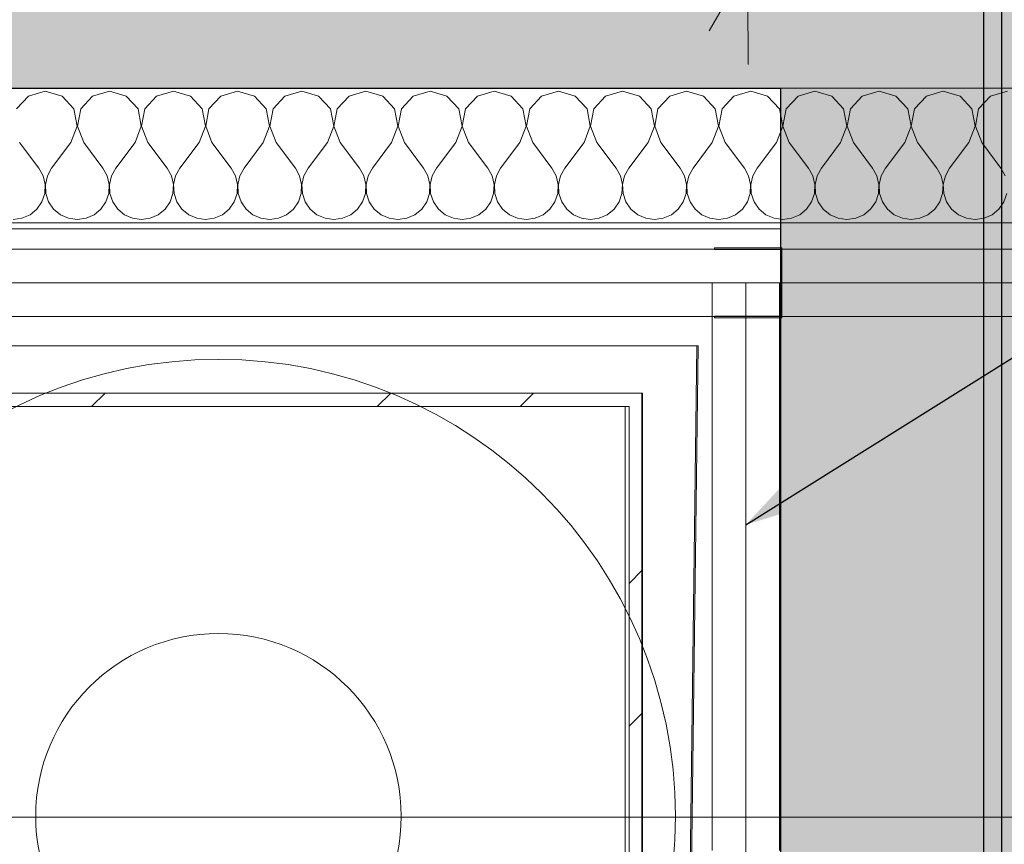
# Model space of a CAD drawing. Header units: centimetres. Extents: x -204 to 17936, y -15197 to 4352.
# Tile 12 of 41: x 548 to 621, y 1571 to 1632. Entities that reach past the tile are written whole.
import ezdxf

# ---------------------------------------------------------------- set-up
doc = ezdxf.new("R2010")
doc.units = ezdxf.units.CM
doc.header["$MEASUREMENT"] = 0
for name, color, linetype, lineweight in [('0_Nr_pióra__12', 7, 'Continuous', 13), ('0_Nr_pióra__13', 7, 'Continuous', 25), ('280-A Dachy Powłoki_Nr_pióra__13', 7, 'Continuous', 25), ('299-A Wymiary Opisy_Nr_pióra__11', 7, 'Continuous', 0), ('840-G Znaczniki ogólne_Nr_pióra__11', 7, 'Continuous', 0), ('Nowe_199-Z Wymiary i opisy_Nr_pióra__135', 5, 'Continuous', 20), ('Nowe_280-A Dachy Powłoki_Nr_pióra__135', 5, 'Continuous', 13), ('Nowe_420 - Wełna mineralna_Nr_pióra__135', 5, 'Continuous', 0), ('Nowe_440-K Słupy stalowe_Nr_pióra__135', 5, 'Continuous', 20), ('Nowe_520-I Went_Klim_Nr_pióra__135', 5, 'Continuous', 20)]:
    doc.layers.add(name, color=color, linetype=linetype, lineweight=lineweight)
for name, color, linetype in [('280-A Dachy Powłoki', 7, 'Continuous'), ('299-A Wymiary Opisy', 7, 'Continuous'), ('840-G Znaczniki ogólne', 7, 'Continuous'), ('Nowe_280-A Dachy Powłoki', 7, 'Continuous'), ('Nowe_420 - Wełna mineralna', 7, 'Continuous'), ('Nowe_440-K Słupy stalowe', 7, 'Continuous'), ('Nowe_520-I Went_Klim', 7, 'Continuous')]:
    doc.layers.add(name, color=color, linetype=linetype)
doc.styles.add('STYL_AUTOMATYCZNY_2', font='arial.ttf')
doc.dimstyles.new('STYL_AUTOMATYCZNY__3', dxfattribs={"dimtxt": 13, "dimasz": 7.6, "dimexe": 0.18, "dimexo": 0.0625, "dimgap": 0, "dimtad": 1, "dimtih": 1, "dimtoh": 1, "dimdec": 0, "dimzin": 0, "dimdsep": 46, "dimtxsty": 'STYL_AUTOMATYCZNY_2', "dimblk": 'ARROWHEAD_2', "dimblk1": 'ARROWHEAD_2', "dimblk2": 'ARROWHEAD_2', "dimcen": 0.09, "dimclrd": 7, "dimclre": 7, "dimclrt": 7, "dimadec": 0, "dimazin": 0, "dimtfac": 1, "dimtdec": 4, "dimtmove": 0, "dimatfit": 3, "dimfxl": 0, "dimtolj": 1, "dimtzin": 0, "dimarcsym": 0})
doc.dimstyles.new('STYL_AUTOMATYCZNY__4', dxfattribs={"dimtxt": 13, "dimasz": 7.6, "dimexe": 0.18, "dimexo": 0.0625, "dimgap": 0, "dimtad": 1, "dimtih": 1, "dimtoh": 1, "dimdec": 0, "dimzin": 0, "dimdsep": 46, "dimtxsty": 'STYL_AUTOMATYCZNY_2', "dimblk": 'ARROWHEAD_2', "dimblk1": 'ARROWHEAD_2', "dimblk2": 'ARROWHEAD_2', "dimcen": 0.09, "dimclrd": 7, "dimclre": 7, "dimclrt": 7, "dimadec": 0, "dimazin": 0, "dimtfac": 1, "dimtdec": 4, "dimtmove": 2, "dimatfit": 3, "dimfxl": 0, "dimtolj": 1, "dimtzin": 0, "dimarcsym": 0})
doc.dimstyles.new('STYL_AUTOMATYCZNY__5', dxfattribs={"dimtxt": 0.18, "dimasz": 14.592, "dimexe": 0.18, "dimexo": 0.0625, "dimgap": 0, "dimtad": 0, "dimtih": 1, "dimtoh": 1, "dimdec": 4, "dimzin": 0, "dimdsep": 46, "dimcen": 0.09, "dimadec": 0, "dimazin": 0, "dimtfac": 1, "dimtdec": 4, "dimtmove": 0, "dimatfit": 3, "dimldrblk": 'ARROWHEAD_5', "dimfxl": 0, "dimtolj": 1, "dimtzin": 0, "dimarcsym": 0})
pattern_1 = [(45, (0, 0), (-15.9099, 15.9099), []), (45, (-5.303, 5.303), (-15.9099, 15.9099), [])]

# ---------------------------------------------------------------- blocks, each defined once
blk = doc.blocks.new('Dach_1_1', base_point=(484.73, 1657.806))
at = {"layer": 'Nowe_280-A Dachy Powłoki_Nr_pióra__135', "color": 5, "linetype": 'Continuous', "lineweight": 13, "flags": 128}
for points in [[(621.027, 1657.966), (621.027, 1510.116)], [(604.598, 1616.676), (521.094, 1616.676)], [(604.598, 1526.984), (604.598, 1616.676)]]:
    blk.add_lwpolyline(points, dxfattribs=at)
blk = doc.blocks.new('Dach_2_1', base_point=(484.73, 1657.806))
at = {"layer": 'Nowe_280-A Dachy Powłoki_Nr_pióra__135', "color": 5, "linetype": 'Continuous', "lineweight": 20, "flags": 128}
for points in [[(621.027, 1657.966), (621.027, 1627.138)], [(621.027, 1627.138), (512.41, 1627.138)]]:
    blk.add_lwpolyline(points, dxfattribs=at)
blk = doc.blocks.new('Ceownik prosty[4]_1', base_point=(635.639, 1612.676))
at = {"layer": 'Nowe_440-K Słupy stalowe_Nr_pióra__135', "color": 5, "linetype": 'Continuous', "lineweight": 20}
for p, q in [((579.792, 1615.176), (523.944, 1615.176)), ((635.639, 1615.176), (579.792, 1615.176)), ((635.639, 1612.676), (523.944, 1612.676)), ((523.944, 1610.176), (579.792, 1610.176)), ((579.792, 1610.176), (635.639, 1610.176))]:
    blk.add_line(p, q, dxfattribs=at)
blk = doc.blocks.new('Kształt_1_1')
at = {"layer": 'Nowe_440-K Słupy stalowe_Nr_pióra__135', "color": 5, "linetype": 'Continuous', "lineweight": 13, "flags": 128}
for points in [[(527.961, 1607.996), (598.387, 1607.996)], [(598.387, 1607.996), (597.495, 1538.144)], [(598.474, 1607.996), (597.582, 1538.144)], [(598.387, 1607.996), (598.474, 1607.996)], [(593.062, 1603.493), (532.447, 1603.493)], [(593.062, 1542.647), (593.062, 1603.493)]]:
    blk.add_lwpolyline(points, dxfattribs=at)
blk = doc.blocks.new('Ściana_18_1', base_point=(531.495, 1604.493))
at = {"layer": 'Nowe_520-I Went_Klim_Nr_pióra__135', "linetype": 'Continuous', "lineweight": 20}
h = blk.add_hatch(dxfattribs=at)
h.set_pattern_fill('Stal_0001', color=5, style=0, pattern_type=2)
h.set_pattern_definition(pattern_1)
h.paths.add_polyline_path([(531.495, 1603.493), (532.495, 1603.493), (531.495, 1604.493)])
h = blk.add_hatch(dxfattribs=at)
h.set_pattern_fill('Stal_0001', color=5, style=0, pattern_type=2)
h.set_pattern_definition(pattern_1)
h.paths.add_polyline_path([(531.495, 1604.493), (532.495, 1603.493), (532.495, 1604.493)])
h = blk.add_hatch(dxfattribs=at)
h.set_pattern_fill('Stal_0001', color=5, style=0, pattern_type=2)
h.set_pattern_definition(pattern_1)
h.paths.add_polyline_path([(593.341, 1604.493), (532.495, 1604.493), (532.495, 1603.493), (593.341, 1603.493)])
h = blk.add_hatch(dxfattribs=at)
h.set_pattern_fill('Stal_0001', color=5, style=0, pattern_type=2)
h.set_pattern_definition(pattern_1)
h.paths.add_polyline_path([(593.341, 1603.493), (594.341, 1603.493), (594.341, 1604.493)])
h = blk.add_hatch(dxfattribs=at)
h.set_pattern_fill('Stal_0001', color=5, style=0, pattern_type=2)
h.set_pattern_definition(pattern_1)
h.paths.add_polyline_path([(593.341, 1604.493), (593.341, 1603.493), (594.341, 1604.493)])
at = {"layer": 'Nowe_520-I Went_Klim_Nr_pióra__135', "color": 5, "linetype": 'Continuous', "lineweight": 20, "flags": 128}
for points in [[(531.495, 1604.493), (531.495, 1603.493)], [(594.341, 1604.493), (531.495, 1604.493)], [(594.341, 1604.493), (594.341, 1603.493)], [(532.495, 1603.493), (593.341, 1603.493)]]:
    blk.add_lwpolyline(points, dxfattribs=at)
blk = doc.blocks.new('Ściana_19_1', base_point=(594.341, 1604.493))
at = {"layer": 'Nowe_520-I Went_Klim_Nr_pióra__135', "linetype": 'Continuous', "lineweight": 20}
h = blk.add_hatch(dxfattribs=at)
h.set_pattern_fill('Stal_0001', color=5, style=0, pattern_type=2)
h.set_pattern_definition(pattern_1)
h.paths.add_polyline_path([(594.341, 1542.647), (594.341, 1603.493), (593.341, 1603.493), (593.341, 1542.647)])
at = {"layer": 'Nowe_520-I Went_Klim_Nr_pióra__135', "color": 5, "linetype": 'Continuous', "lineweight": 20, "flags": 128}
for points in [[(593.341, 1603.493), (593.341, 1542.647)], [(594.341, 1541.647), (594.341, 1603.493)]]:
    blk.add_lwpolyline(points, dxfattribs=at)
blk = doc.blocks.new('Dach_3_1', base_point=(9.824, 58.425))
at = {"layer": '280-A Dachy Powłoki', "linetype": 'Continuous', "lineweight": 0, "true_color": 0x000000}
h = blk.add_hatch(dxfattribs=at)
h.set_pattern_fill('Piasek_0001', color=18, style=0, pattern_type=2)
h.set_pattern_definition([(314.8188, (30.982, 257.457), (11.10853, 11.12299), [0, -10.48004, 0, -15.72006]), (19.99833, (30.938, 222.457), (-5.34772, 14.80689), [0, -7.67413, 0, -13.25532])])
h.paths.add_polyline_path([(13.461, 3007.648), (9.824, 58.425), (656.296, 58.956), (656.296, 3007.648)])
h.paths.add_polyline_path([(282.107, 1151.154), (281.656, 1153.739), (281.659, 1156.364), (282.116, 1158.948), (283.014, 1161.413), (284.324, 1163.685), (286.007, 1165.693), (288.012, 1167.378), (290.278, 1168.687), (292.736, 1169.582), (295.312, 1170.034), (297.927, 1170.031), (300.501, 1169.572), (302.957, 1168.671), (305.219, 1167.356), (307.22, 1165.666), (308.898, 1163.654), (310.203, 1161.379), (311.094, 1158.911), (311.545, 1156.326), (311.542, 1153.701), (311.084, 1151.117), (310.187, 1148.652), (308.877, 1146.381), (307.194, 1144.372), (305.188, 1142.688), (302.922, 1141.378), (300.464, 1140.483), (297.889, 1140.031), (295.274, 1140.034), (292.7, 1140.493), (290.244, 1141.394), (287.981, 1142.709), (285.98, 1144.399), (284.302, 1146.412), (282.998, 1148.686)], flags=0)
h.paths.add_polyline_path([(285.14, 1755.089), (285.143, 1757.713), (285.601, 1760.298), (286.498, 1762.763), (287.808, 1765.034), (289.492, 1767.043), (291.497, 1768.727), (293.763, 1770.037), (296.221, 1770.931), (298.796, 1771.384), (301.411, 1771.381), (303.985, 1770.922), (306.441, 1770.021), (308.704, 1768.706), (310.705, 1767.016), (312.383, 1765.003), (313.687, 1762.729), (314.578, 1760.261), (315.029, 1757.676), (315.026, 1755.051), (314.569, 1752.467), (313.671, 1750.002), (312.361, 1747.73), (310.678, 1745.722), (308.673, 1744.037), (306.407, 1742.728), (303.949, 1741.833), (301.373, 1741.381), (298.759, 1741.384), (296.184, 1741.843), (293.728, 1742.744), (291.466, 1744.059), (289.465, 1745.749), (287.787, 1747.761), (286.482, 1750.036), (285.591, 1752.503)], flags=0)
h.paths.add_polyline_path([(287.106, 540.188), (286.656, 542.773), (286.659, 545.398), (287.116, 547.982), (288.014, 550.447), (289.324, 552.718), (291.007, 554.727), (293.012, 556.412), (295.278, 557.721), (297.736, 558.616), (300.312, 559.068), (302.926, 559.065), (305.501, 558.606), (307.957, 557.705), (310.219, 556.39), (312.22, 554.7), (313.898, 552.688), (315.203, 550.413), (316.094, 547.945), (316.545, 545.36), (316.541, 542.735), (316.084, 540.151), (315.187, 537.686), (313.877, 535.415), (312.193, 533.406), (310.188, 531.722), (307.922, 530.412), (305.464, 529.517), (302.889, 529.065), (300.274, 529.068), (297.7, 529.527), (295.244, 530.428), (292.981, 531.743), (290.98, 533.433), (289.302, 535.445), (287.998, 537.72)], flags=0)
h.paths.add_polyline_path([(288.409, 2336.326), (287.958, 2338.911), (287.961, 2341.536), (288.419, 2344.12), (289.316, 2346.585), (290.626, 2348.857), (292.31, 2350.865), (294.315, 2352.55), (296.581, 2353.859), (299.039, 2354.754), (301.614, 2355.207), (304.229, 2355.203), (306.803, 2354.744), (309.259, 2353.843), (311.522, 2352.528), (313.523, 2350.839), (315.201, 2348.826), (316.505, 2346.551), (317.397, 2344.084), (317.847, 2341.498), (317.844, 2338.874), (317.387, 2336.29), (316.489, 2333.824), (315.179, 2331.553), (313.496, 2329.544), (311.491, 2327.86), (309.225, 2326.55), (306.767, 2325.656), (304.191, 2325.203), (301.577, 2325.207), (299.002, 2325.666), (296.546, 2326.566), (294.284, 2327.882), (292.283, 2329.571), (290.605, 2331.584), (289.3, 2333.859)], flags=0)
h.paths.add_polyline_path([(409.645, 1251.954), (409.739, 1326.954), (476.967, 1326.87), (476.985, 1327.07), (484.618, 1327.06), (484.524, 1251.66), (476.89, 1251.67), (476.873, 1251.87)], flags=0)
h.paths.add_polyline_path([(412.494, 682.826), (412.5, 688.076), (413.415, 693.244), (415.209, 698.175), (417.83, 702.717), (421.196, 706.734), (425.206, 710.103), (429.738, 712.722), (434.655, 714.512), (439.806, 715.417), (445.035, 715.41), (450.184, 714.492), (455.096, 712.691), (459.621, 710.06), (463.623, 706.681), (466.979, 702.656), (469.588, 698.106), (471.37, 693.171), (472.272, 688.001), (472.265, 682.751), (471.351, 677.583), (469.556, 672.652), (466.936, 668.11), (463.569, 664.093), (459.559, 660.723), (455.027, 658.104), (450.111, 656.315), (444.96, 655.41), (439.73, 655.417), (434.582, 656.335), (429.67, 658.136), (425.144, 660.767), (421.143, 664.146), (417.786, 668.171), (415.177, 672.721), (413.395, 677.656)], flags=0)
h.paths.add_polyline_path([(484.73, 1510.116), (484.73, 1657.806), (484.777, 1657.806), (484.777, 1657.835), (509.343, 1657.835), (621.027, 1657.965), (621.027, 1510.116)], flags=0)
h.paths.add_polyline_path([(565.63, 800.391), (565.179, 802.976), (565.182, 805.601), (565.639, 808.185), (566.537, 810.65), (567.847, 812.922), (569.53, 814.93), (571.535, 816.615), (573.801, 817.924), (576.259, 818.819), (578.835, 819.271), (581.45, 819.268), (584.024, 818.809), (586.48, 817.908), (588.743, 816.593), (590.743, 814.904), (592.422, 812.891), (593.726, 810.616), (594.617, 808.149), (595.068, 805.563), (595.065, 802.939), (594.607, 800.355), (593.71, 797.889), (592.4, 795.618), (590.717, 793.609), (588.712, 791.925), (586.446, 790.615), (583.987, 789.721), (581.412, 789.268), (578.797, 789.271), (576.223, 789.73), (573.767, 790.631), (571.504, 791.946), (569.503, 793.636), (567.825, 795.649), (566.521, 797.923)], flags=0)
h.paths.add_polyline_path([(574.949, 2497.92), (574.498, 2500.506), (574.5, 2501.818), (574.502, 2503.13), (574.959, 2505.715), (575.856, 2508.18), (577.166, 2510.451), (578.85, 2512.46), (580.855, 2514.144), (583.121, 2515.454), (585.579, 2516.348), (588.154, 2516.801), (589.462, 2516.799), (590.769, 2516.798), (593.343, 2516.339), (595.799, 2515.438), (598.062, 2514.123), (600.063, 2512.433), (601.741, 2510.42), (603.045, 2508.146), (603.937, 2505.678), (604.387, 2503.093), (604.386, 2501.781), (604.384, 2500.468), (603.927, 2497.884), (603.029, 2495.419), (601.719, 2493.147), (600.036, 2491.139), (598.031, 2489.454), (595.765, 2488.145), (593.307, 2487.25), (590.731, 2486.798), (589.424, 2486.799), (588.117, 2486.801), (585.542, 2487.26), (583.086, 2488.161), (580.824, 2489.476), (578.823, 2491.165), (577.145, 2493.178), (575.84, 2495.453)], flags=0)
at = {"layer": '280-A Dachy Powłoki_Nr_pióra__13', "color": 7, "linetype": 'Continuous', "lineweight": 25, "flags": 128}
for points in [[(621.027, 1510.116), (621.027, 1657.965)], [(619.649, 1657.832), (619.65, 1510.116)]]:
    blk.add_lwpolyline(points, dxfattribs=at)
blk = doc.blocks.new('Wentylator dachowy poziomego wyrzutu[27]_1', base_point=(562.86, 1573.07))
at = {"layer": 'Nowe_520-I Went_Klim_Nr_pióra__135', "color": 5, "linetype": 'Continuous', "lineweight": 20, "flags": 128}
blk.add_lwpolyline([(596.783, 1573.07, 1), (528.937, 1573.07, 1)], format="xyb", close=True, dxfattribs=at)
blk.add_lwpolyline([(531.437, 1604.493), (531.437, 1541.647), (594.283, 1541.647), (594.283, 1604.493)], close=True, dxfattribs=at)
at = {"layer": 'Nowe_520-I Went_Klim_Nr_pióra__135', "color": 5, "linetype": 'Continuous', "lineweight": 20}
blk.add_circle((562.86, 1573.07), 13.569, dxfattribs=at)
blk = doc.blocks.new('Słup - Ceownik prosty[44]_1', base_point=(602.198, 1612.676))
at = {"layer": 'Nowe_440-K Słupy stalowe_Nr_pióra__135', "linetype": 'Continuous', "lineweight": 20}
h = blk.add_hatch(dxfattribs=at)
h.set_pattern_fill('Stal_0001', color=5, style=0, pattern_type=2)
h.set_pattern_definition(pattern_1)
h.paths.add_polyline_path([(599.698, 1610.076), (604.698, 1610.076), (604.698, 1615.276), (599.698, 1615.276), (599.698, 1615.156), (604.578, 1615.156), (604.578, 1610.196), (599.698, 1610.196)])
at = {"layer": 'Nowe_440-K Słupy stalowe_Nr_pióra__135', "color": 5, "linetype": 'Continuous', "lineweight": 20}
for p, q in [((599.698, 1615.156), (599.698, 1615.276)), ((599.698, 1615.276), (604.698, 1615.276)), ((604.578, 1615.156), (599.698, 1615.156)), ((604.578, 1610.196), (604.578, 1615.156)), ((604.698, 1615.276), (604.698, 1610.076)), ((599.698, 1610.076), (599.698, 1610.196)), ((599.698, 1610.196), (604.578, 1610.196)), ((604.698, 1610.076), (599.698, 1610.076))]:
    blk.add_line(p, q, dxfattribs=at)
blk = doc.blocks.new('Ceownik prosty[51]_1', base_point=(623.532, 1612.676))
at = {"layer": 'Nowe_440-K Słupy stalowe_Nr_pióra__135', "color": 5, "linetype": 'Continuous', "lineweight": 20}
for p, q in [((572.488, 1615.176), (521.444, 1615.176)), ((623.532, 1615.176), (572.488, 1615.176)), ((623.532, 1612.676), (521.444, 1612.676)), ((521.444, 1610.176), (572.488, 1610.176)), ((572.488, 1610.176), (623.532, 1610.176))]:
    blk.add_line(p, q, dxfattribs=at)
blk = doc.blocks.new('Ceownik prosty[52]_1', base_point=(602.01, 1612.676))
at = {"layer": 'Nowe_440-K Słupy stalowe_Nr_pióra__135', "color": 5, "linetype": 'Continuous', "lineweight": 20}
for p, q in [((599.51, 1570.875), (599.51, 1612.676)), ((599.51, 1612.676), (602.01, 1612.676)), ((602.01, 1612.676), (602.01, 1529.074)), ((602.01, 1612.676), (604.51, 1612.676)), ((604.51, 1612.676), (604.51, 1570.875))]:
    blk.add_line(p, q, dxfattribs=at)
blk = doc.blocks.new('Ceownik prosty[53]_1', base_point=(602.01, 1612.676))
at = {"layer": 'Nowe_440-K Słupy stalowe_Nr_pióra__135', "color": 5, "linetype": 'Continuous', "lineweight": 20}
for p, q in [((599.51, 1570.53), (599.51, 1612.676)), ((599.51, 1612.676), (602.01, 1612.676)), ((602.01, 1612.676), (602.01, 1528.384)), ((602.01, 1612.676), (604.51, 1612.676)), ((604.51, 1612.676), (604.51, 1570.53))]:
    blk.add_line(p, q, dxfattribs=at)
blk = doc.blocks.new('Ceownik prosty[56]_1', base_point=(623.532, 1612.676))
at = {"layer": 'Nowe_440-K Słupy stalowe_Nr_pióra__135', "color": 5, "linetype": 'Continuous', "lineweight": 20}
for p, q in [((572.488, 1615.176), (521.444, 1615.176)), ((623.532, 1615.176), (572.488, 1615.176)), ((623.532, 1612.676), (521.444, 1612.676)), ((521.444, 1610.176), (572.488, 1610.176)), ((572.488, 1610.176), (623.532, 1610.176))]:
    blk.add_line(p, q, dxfattribs=at)
blk = doc.blocks.new('Ceownik prosty[57]_1', base_point=(602.01, 1612.676))
at = {"layer": 'Nowe_440-K Słupy stalowe_Nr_pióra__135', "color": 5, "linetype": 'Continuous', "lineweight": 20}
for p, q in [((599.51, 1570.875), (599.51, 1612.676)), ((599.51, 1612.676), (602.01, 1612.676)), ((602.01, 1612.676), (602.01, 1529.074)), ((602.01, 1612.676), (604.51, 1612.676)), ((604.51, 1612.676), (604.51, 1570.875))]:
    blk.add_line(p, q, dxfattribs=at)
blk = doc.blocks.new('*D153')
at = {"layer": '299-A Wymiary Opisy_Nr_pióra__11', "color": 7, "linetype": 'Continuous', "lineweight": 0}
for p, q in [((602.159, 1643.89), (602.178, 1628.89)), ((626.187, 1643.92), (626.206, 1628.92)), ((599.288, 1631.387), (605.049, 1641.394)), ((623.316, 1631.417), (629.077, 1641.424)), ((602.168, 1636.39), (509.833, 1636.274)), ((626.197, 1636.42), (602.168, 1636.39)), ((631.087, 1636.426), (626.197, 1636.42))]:
    blk.add_line(p, q, dxfattribs=at)
at = {"layer": '299-A Wymiary Opisy_Nr_pióra__11', "color": 7, "lineweight": 0, "insert": (603.911, 1639.024), "char_height": 13, "attachment_point": 7, "rotation": 0.07183, "style": 'STYL_AUTOMATYCZNY_2'}
blk.add_mtext('\\A1;{\\pql;\\fArial|b0|i0|c238|p0;\\W1.000000;24}', dxfattribs=at)
blk = doc.blocks.new('ARROWHEAD_2')
at = {"color": 0, "linetype": 'Continuous', "lineweight": 0}
for p, q in [((-0.3781, -0.655), (0.3781, 0.655)), ((0, 0), (-1, 0))]:
    blk.add_line(p, q, dxfattribs=at)
blk = doc.blocks.new('*D154')
at = {"layer": '299-A Wymiary Opisy_Nr_pióra__11', "color": 7, "linetype": 'Continuous', "lineweight": 0}
for p, q in [((509.823, 1643.774), (509.842, 1628.774)), ((602.159, 1643.89), (602.178, 1628.89)), ((512.713, 1641.278), (506.952, 1631.271)), ((599.288, 1631.387), (605.049, 1641.394)), ((509.833, 1636.274), (504.943, 1636.268)), ((602.168, 1636.39), (509.833, 1636.274))]:
    blk.add_line(p, q, dxfattribs=at)
at = {"layer": '299-A Wymiary Opisy_Nr_pióra__11', "color": 7, "lineweight": 0, "insert": (546.082, 1638.92), "char_height": 13, "attachment_point": 7, "rotation": 0.07183, "style": 'STYL_AUTOMATYCZNY_2'}
blk.add_mtext('\\A1;{\\pql;\\fArial|b0|i0|c238|p0;\\W1.000000;92}', dxfattribs=at)
blk = doc.blocks.new('Płaszczyzna odcinająca_2_1', base_point=(-179.172, 1572.993))
at = {"layer": '840-G Znaczniki ogólne_Nr_pióra__11', "color": 7, "linetype": 'Continuous', "lineweight": 0}
blk.add_line((-164.172, 1572.993), (1247.496, 1572.993), dxfattribs=at)
blk = doc.blocks.new('*X182')
at = {"layer": 'Nowe_420 - Wełna mineralna_Nr_pióra__135', "color": 5, "linetype": 'Continuous', "lineweight": 0}
for p, q in [((548.748, 1626.545), (547.87, 1625.584)), ((550, 1626.9), (548.748, 1626.545)), ((551.252, 1626.545), (550, 1626.9)), ((552.13, 1625.584), (551.252, 1626.545)), ((553.51, 1626.545), (552.632, 1625.584)), ((554.762, 1626.9), (553.51, 1626.545)), ((556.014, 1626.545), (554.762, 1626.9)), ((556.891, 1625.584), (556.014, 1626.545)), ((558.272, 1626.545), (557.394, 1625.584)), ((559.524, 1626.9), (558.272, 1626.545)), ((560.776, 1626.545), (559.524, 1626.9)), ((561.653, 1625.584), (560.776, 1626.545)), ((563.034, 1626.545), (562.156, 1625.584)), ((564.286, 1626.9), (563.034, 1626.545)), ((565.537, 1626.545), (564.286, 1626.9)), ((566.415, 1625.584), (565.537, 1626.545)), ((567.796, 1626.545), (566.918, 1625.584)), ((569.048, 1626.9), (567.796, 1626.545)), ((570.299, 1626.545), (569.048, 1626.9)), ((571.177, 1625.584), (570.299, 1626.545)), ((572.558, 1626.545), (571.68, 1625.584)), ((573.81, 1626.9), (572.558, 1626.545)), ((575.061, 1626.545), (573.81, 1626.9)), ((575.939, 1625.584), (575.061, 1626.545)), ((577.32, 1626.545), (576.442, 1625.584)), ((578.571, 1626.9), (577.32, 1626.545)), ((579.823, 1626.545), (578.571, 1626.9)), ((580.701, 1625.584), (579.823, 1626.545)), ((582.082, 1626.545), (581.204, 1625.584)), ((583.333, 1626.9), (582.082, 1626.545)), ((584.585, 1626.545), (583.333, 1626.9)), ((585.463, 1625.584), (584.585, 1626.545)), ((586.843, 1626.545), (585.966, 1625.584)), ((588.095, 1626.9), (586.843, 1626.545)), ((589.347, 1626.545), (588.095, 1626.9)), ((590.225, 1625.584), (589.347, 1626.545)), ((591.605, 1626.545), (590.728, 1625.584)), ((592.857, 1626.9), (591.605, 1626.545)), ((594.109, 1626.545), (592.857, 1626.9)), ((594.987, 1625.584), (594.109, 1626.545)), ((596.367, 1626.545), (595.489, 1625.584)), ((597.619, 1626.9), (596.367, 1626.545)), ((598.871, 1626.545), (597.619, 1626.9)), ((599.749, 1625.584), (598.871, 1626.545)), ((601.129, 1626.545), (600.251, 1625.584)), ((602.381, 1626.9), (601.129, 1626.545)), ((603.633, 1626.545), (602.381, 1626.9)), ((604.511, 1625.584), (603.633, 1626.545)), ((605.891, 1626.545), (605.013, 1625.584)), ((607.143, 1626.9), (605.891, 1626.545)), ((608.395, 1626.545), (607.143, 1626.9)), ((609.272, 1625.584), (608.395, 1626.545)), ((610.653, 1626.545), (609.775, 1625.584)), ((611.905, 1626.9), (610.653, 1626.545)), ((613.157, 1626.545), (611.905, 1626.9)), ((614.034, 1625.584), (613.157, 1626.545)), ((615.415, 1626.545), (614.537, 1625.584)), ((616.667, 1626.9), (615.415, 1626.545)), ((617.918, 1626.545), (616.667, 1626.9)), ((618.796, 1625.584), (617.918, 1626.545)), ((620.177, 1626.545), (619.299, 1625.584)), ((621.429, 1626.9), (620.177, 1626.545)), ((552.371, 1624.306), (552.13, 1625.584)), ((552.632, 1625.584), (552.391, 1624.306)), ((557.133, 1624.306), (556.891, 1625.584)), ((557.394, 1625.584), (557.152, 1624.306)), ((561.895, 1624.306), (561.653, 1625.584)), ((562.156, 1625.584), (561.914, 1624.306)), ((566.657, 1624.306), (566.415, 1625.584)), ((566.918, 1625.584), (566.676, 1624.306)), ((571.419, 1624.306), (571.177, 1625.584)), ((571.68, 1625.584), (571.438, 1624.306)), ((576.181, 1624.306), (575.939, 1625.584)), ((576.442, 1625.584), (576.2, 1624.306)), ((580.943, 1624.306), (580.701, 1625.584)), ((581.204, 1625.584), (580.962, 1624.306)), ((585.705, 1624.306), (585.463, 1625.584)), ((585.966, 1625.584), (585.724, 1624.306)), ((590.467, 1624.306), (590.225, 1625.584)), ((590.728, 1625.584), (590.486, 1624.306)), ((595.228, 1624.306), (594.987, 1625.584)), ((595.489, 1625.584), (595.248, 1624.306)), ((599.99, 1624.306), (599.749, 1625.584)), ((600.251, 1625.584), (600.01, 1624.306)), ((604.752, 1624.306), (604.511, 1625.584)), ((605.013, 1625.584), (604.772, 1624.306)), ((609.514, 1624.306), (609.272, 1625.584)), ((609.775, 1625.584), (609.533, 1624.306)), ((614.276, 1624.306), (614.034, 1625.584)), ((614.537, 1625.584), (614.295, 1624.306)), ((619.038, 1624.306), (618.796, 1625.584)), ((619.299, 1625.584), (619.057, 1624.306)), ((551.905, 1623.091), (552.371, 1624.306)), ((552.391, 1624.306), (552.857, 1623.091)), ((556.667, 1623.091), (557.133, 1624.306)), ((557.152, 1624.306), (557.619, 1623.091)), ((561.429, 1623.091), (561.895, 1624.306)), ((561.914, 1624.306), (562.381, 1623.091)), ((566.19, 1623.091), (566.657, 1624.306)), ((566.676, 1624.306), (567.143, 1623.091)), ((570.952, 1623.091), (571.419, 1624.306)), ((571.438, 1624.306), (571.905, 1623.091)), ((575.714, 1623.091), (576.181, 1624.306)), ((576.2, 1624.306), (576.667, 1623.091)), ((580.476, 1623.091), (580.943, 1624.306)), ((580.962, 1624.306), (581.429, 1623.091)), ((585.238, 1623.091), (585.705, 1624.306)), ((585.724, 1624.306), (586.19, 1623.091)), ((590, 1623.091), (590.467, 1624.306)), ((590.486, 1624.306), (590.952, 1623.091)), ((594.762, 1623.091), (595.228, 1624.306)), ((595.248, 1624.306), (595.714, 1623.091)), ((599.524, 1623.091), (599.99, 1624.306)), ((600.01, 1624.306), (600.476, 1623.091)), ((604.286, 1623.091), (604.752, 1624.306)), ((604.772, 1624.306), (605.238, 1623.091)), ((609.048, 1623.091), (609.514, 1624.306)), ((609.533, 1624.306), (610, 1623.091)), ((613.81, 1623.091), (614.276, 1624.306)), ((614.295, 1624.306), (614.762, 1623.091)), ((618.571, 1623.091), (619.038, 1624.306)), ((619.057, 1624.306), (619.524, 1623.091)), ((548.095, 1623.091), (549.524, 1621.186)), ((551.905, 1623.091), (550.476, 1621.186)), ((552.857, 1623.091), (554.286, 1621.186)), ((556.667, 1623.091), (555.238, 1621.186)), ((557.619, 1623.091), (559.048, 1621.186)), ((561.429, 1623.091), (560, 1621.186)), ((562.381, 1623.091), (563.81, 1621.186)), ((566.19, 1623.091), (564.762, 1621.186)), ((567.143, 1623.091), (568.571, 1621.186)), ((570.952, 1623.091), (569.524, 1621.186)), ((571.905, 1623.091), (573.333, 1621.186)), ((575.714, 1623.091), (574.286, 1621.186)), ((576.667, 1623.091), (578.095, 1621.186)), ((580.476, 1623.091), (579.048, 1621.186)), ((581.429, 1623.091), (582.857, 1621.186)), ((585.238, 1623.091), (583.81, 1621.186)), ((586.19, 1623.091), (587.619, 1621.186)), ((590, 1623.091), (588.571, 1621.186)), ((590.952, 1623.091), (592.381, 1621.186)), ((594.762, 1623.091), (593.333, 1621.186)), ((595.714, 1623.091), (597.143, 1621.186)), ((599.524, 1623.091), (598.095, 1621.186)), ((600.476, 1623.091), (601.905, 1621.186)), ((604.286, 1623.091), (602.857, 1621.186)), ((605.238, 1623.091), (606.667, 1621.186)), ((609.048, 1623.091), (607.619, 1621.186)), ((610, 1623.091), (611.429, 1621.186)), ((613.81, 1623.091), (612.381, 1621.186)), ((614.762, 1623.091), (616.19, 1621.186)), ((618.571, 1623.091), (617.143, 1621.186)), ((619.524, 1623.091), (620.952, 1621.186)), ((549.842, 1620.611), (549.524, 1621.186)), ((549.99, 1619.971), (549.842, 1620.611)), ((550.158, 1620.611), (550.01, 1619.971)), ((550.476, 1621.186), (550.158, 1620.611)), ((554.604, 1620.611), (554.286, 1621.186)), ((554.752, 1619.971), (554.604, 1620.611)), ((554.92, 1620.611), (554.772, 1619.971)), ((555.238, 1621.186), (554.92, 1620.611)), ((559.366, 1620.611), (559.048, 1621.186)), ((559.514, 1619.971), (559.366, 1620.611)), ((559.682, 1620.611), (559.533, 1619.971)), ((560, 1621.186), (559.682, 1620.611)), ((564.127, 1620.611), (563.81, 1621.186)), ((564.276, 1619.971), (564.127, 1620.611)), ((564.444, 1620.611), (564.295, 1619.971)), ((564.762, 1621.186), (564.444, 1620.611)), ((568.889, 1620.611), (568.571, 1621.186)), ((569.038, 1619.971), (568.889, 1620.611)), ((569.206, 1620.611), (569.057, 1619.971)), ((569.524, 1621.186), (569.206, 1620.611)), ((573.651, 1620.611), (573.333, 1621.186)), ((573.8, 1619.971), (573.651, 1620.611)), ((573.968, 1620.611), (573.819, 1619.971)), ((574.286, 1621.186), (573.968, 1620.611)), ((578.413, 1620.611), (578.095, 1621.186)), ((578.562, 1619.971), (578.413, 1620.611)), ((578.73, 1620.611), (578.581, 1619.971)), ((579.048, 1621.186), (578.73, 1620.611)), ((583.175, 1620.611), (582.857, 1621.186)), ((583.324, 1619.971), (583.175, 1620.611)), ((583.492, 1620.611), (583.343, 1619.971)), ((583.81, 1621.186), (583.492, 1620.611)), ((587.937, 1620.611), (587.619, 1621.186)), ((588.086, 1619.971), (587.937, 1620.611)), ((588.254, 1620.611), (588.105, 1619.971)), ((588.571, 1621.186), (588.254, 1620.611)), ((592.699, 1620.611), (592.381, 1621.186)), ((592.848, 1619.971), (592.699, 1620.611)), ((593.015, 1620.611), (592.867, 1619.971)), ((593.333, 1621.186), (593.015, 1620.611)), ((597.461, 1620.611), (597.143, 1621.186)), ((597.609, 1619.971), (597.461, 1620.611)), ((597.777, 1620.611), (597.629, 1619.971)), ((598.095, 1621.186), (597.777, 1620.611)), ((602.223, 1620.611), (601.905, 1621.186)), ((602.371, 1619.971), (602.223, 1620.611)), ((602.539, 1620.611), (602.391, 1619.971)), ((602.857, 1621.186), (602.539, 1620.611)), ((606.985, 1620.611), (606.667, 1621.186)), ((607.133, 1619.971), (606.985, 1620.611)), ((607.301, 1620.611), (607.152, 1619.971)), ((607.619, 1621.186), (607.301, 1620.611)), ((611.746, 1620.611), (611.429, 1621.186)), ((611.895, 1619.971), (611.746, 1620.611)), ((612.063, 1620.611), (611.914, 1619.971)), ((612.381, 1621.186), (612.063, 1620.611)), ((616.508, 1620.611), (616.19, 1621.186)), ((616.657, 1619.971), (616.508, 1620.611)), ((616.825, 1620.611), (616.676, 1619.971)), ((617.143, 1621.186), (616.825, 1620.611)), ((621.27, 1620.611), (620.952, 1621.186)), ((549.959, 1619.315), (549.99, 1619.971)), ((550.01, 1619.971), (550.041, 1619.315)), ((554.72, 1619.315), (554.752, 1619.971)), ((554.772, 1619.971), (554.803, 1619.315)), ((559.482, 1619.315), (559.514, 1619.971)), ((559.533, 1619.971), (559.565, 1619.315)), ((564.244, 1619.315), (564.276, 1619.971)), ((564.295, 1619.971), (564.327, 1619.315)), ((569.006, 1619.315), (569.038, 1619.971)), ((569.057, 1619.971), (569.089, 1619.315)), ((573.768, 1619.315), (573.8, 1619.971)), ((573.819, 1619.971), (573.851, 1619.315)), ((578.53, 1619.315), (578.562, 1619.971)), ((578.581, 1619.971), (578.613, 1619.315)), ((583.292, 1619.315), (583.324, 1619.971)), ((583.343, 1619.971), (583.375, 1619.315)), ((588.054, 1619.315), (588.086, 1619.971)), ((588.105, 1619.971), (588.137, 1619.315)), ((592.816, 1619.315), (592.848, 1619.971)), ((592.867, 1619.971), (592.899, 1619.315)), ((597.578, 1619.315), (597.609, 1619.971)), ((597.629, 1619.971), (597.66, 1619.315)), ((602.34, 1619.315), (602.371, 1619.971)), ((602.391, 1619.971), (602.422, 1619.315)), ((607.101, 1619.315), (607.133, 1619.971)), ((607.152, 1619.971), (607.184, 1619.315)), ((611.863, 1619.315), (611.895, 1619.971)), ((611.914, 1619.971), (611.946, 1619.315)), ((616.625, 1619.315), (616.657, 1619.971)), ((616.676, 1619.971), (616.708, 1619.315)), ((549.749, 1618.693), (549.959, 1619.315)), ((550.041, 1619.315), (550.251, 1618.693)), ((554.511, 1618.693), (554.72, 1619.315)), ((554.803, 1619.315), (555.013, 1618.693)), ((559.272, 1618.693), (559.482, 1619.315)), ((559.565, 1619.315), (559.775, 1618.693)), ((564.034, 1618.693), (564.244, 1619.315)), ((564.327, 1619.315), (564.537, 1618.693)), ((568.796, 1618.693), (569.006, 1619.315)), ((569.089, 1619.315), (569.299, 1618.693)), ((573.558, 1618.693), (573.768, 1619.315)), ((573.851, 1619.315), (574.061, 1618.693)), ((578.32, 1618.693), (578.53, 1619.315)), ((578.613, 1619.315), (578.823, 1618.693)), ((583.082, 1618.693), (583.292, 1619.315)), ((583.375, 1619.315), (583.585, 1618.693)), ((587.844, 1618.693), (588.054, 1619.315)), ((588.137, 1619.315), (588.347, 1618.693)), ((592.606, 1618.693), (592.816, 1619.315)), ((592.899, 1619.315), (593.109, 1618.693)), ((597.368, 1618.693), (597.578, 1619.315)), ((597.66, 1619.315), (597.87, 1618.693)), ((602.13, 1618.693), (602.34, 1619.315)), ((602.422, 1619.315), (602.632, 1618.693)), ((606.891, 1618.693), (607.101, 1619.315)), ((607.184, 1619.315), (607.394, 1618.693)), ((611.653, 1618.693), (611.863, 1619.315)), ((611.946, 1619.315), (612.156, 1618.693)), ((616.415, 1618.693), (616.625, 1619.315)), ((616.708, 1619.315), (616.918, 1618.693)), ((621.177, 1618.693), (621.387, 1619.315)), ((549.377, 1618.151), (549.749, 1618.693)), ((550.251, 1618.693), (550.623, 1618.151)), ((554.139, 1618.151), (554.511, 1618.693)), ((555.013, 1618.693), (555.385, 1618.151)), ((558.9, 1618.151), (559.272, 1618.693)), ((559.775, 1618.693), (560.147, 1618.151)), ((563.662, 1618.151), (564.034, 1618.693)), ((564.537, 1618.693), (564.909, 1618.151)), ((568.424, 1618.151), (568.796, 1618.693)), ((569.299, 1618.693), (569.671, 1618.151)), ((573.186, 1618.151), (573.558, 1618.693)), ((574.061, 1618.693), (574.433, 1618.151)), ((577.948, 1618.151), (578.32, 1618.693)), ((578.823, 1618.693), (579.195, 1618.151)), ((582.71, 1618.151), (583.082, 1618.693)), ((583.585, 1618.693), (583.957, 1618.151)), ((587.472, 1618.151), (587.844, 1618.693)), ((588.347, 1618.693), (588.719, 1618.151)), ((592.234, 1618.151), (592.606, 1618.693)), ((593.109, 1618.693), (593.481, 1618.151)), ((596.996, 1618.151), (597.368, 1618.693)), ((597.87, 1618.693), (598.242, 1618.151)), ((601.758, 1618.151), (602.13, 1618.693)), ((602.632, 1618.693), (603.004, 1618.151)), ((606.519, 1618.151), (606.891, 1618.693)), ((607.394, 1618.693), (607.766, 1618.151)), ((611.281, 1618.151), (611.653, 1618.693)), ((612.156, 1618.693), (612.528, 1618.151)), ((616.043, 1618.151), (616.415, 1618.693)), ((616.918, 1618.693), (617.29, 1618.151)), ((620.805, 1618.151), (621.177, 1618.693)), ((548.27, 1617.467), (548.871, 1617.732)), ((548.871, 1617.732), (549.377, 1618.151)), ((550.623, 1618.151), (551.129, 1617.732)), ((551.129, 1617.732), (551.73, 1617.467)), ((553.032, 1617.467), (553.633, 1617.732)), ((553.633, 1617.732), (554.139, 1618.151)), ((555.385, 1618.151), (555.891, 1617.732)), ((555.891, 1617.732), (556.492, 1617.467)), ((557.793, 1617.467), (558.395, 1617.732)), ((558.395, 1617.732), (558.9, 1618.151)), ((560.147, 1618.151), (560.653, 1617.732)), ((560.653, 1617.732), (561.254, 1617.467)), ((562.555, 1617.467), (563.157, 1617.732)), ((563.157, 1617.732), (563.662, 1618.151)), ((564.909, 1618.151), (565.415, 1617.732)), ((565.415, 1617.732), (566.016, 1617.467)), ((567.317, 1617.467), (567.918, 1617.732)), ((567.918, 1617.732), (568.424, 1618.151)), ((569.671, 1618.151), (570.177, 1617.732)), ((570.177, 1617.732), (570.778, 1617.467)), ((572.079, 1617.467), (572.68, 1617.732)), ((572.68, 1617.732), (573.186, 1618.151)), ((574.433, 1618.151), (574.939, 1617.732)), ((574.939, 1617.732), (575.54, 1617.467)), ((576.841, 1617.467), (577.442, 1617.732)), ((577.442, 1617.732), (577.948, 1618.151)), ((579.195, 1618.151), (579.701, 1617.732)), ((579.701, 1617.732), (580.302, 1617.467)), ((581.603, 1617.467), (582.204, 1617.732)), ((582.204, 1617.732), (582.71, 1618.151)), ((583.957, 1618.151), (584.463, 1617.732)), ((584.463, 1617.732), (585.064, 1617.467)), ((586.365, 1617.467), (586.966, 1617.732)), ((586.966, 1617.732), (587.472, 1618.151)), ((588.719, 1618.151), (589.224, 1617.732)), ((589.224, 1617.732), (589.826, 1617.467)), ((591.127, 1617.467), (591.728, 1617.732)), ((591.728, 1617.732), (592.234, 1618.151)), ((593.481, 1618.151), (593.986, 1617.732)), ((593.986, 1617.732), (594.587, 1617.467)), ((595.889, 1617.467), (596.49, 1617.732)), ((596.49, 1617.732), (596.996, 1618.151)), ((598.242, 1618.151), (598.748, 1617.732)), ((598.748, 1617.732), (599.349, 1617.467)), ((600.651, 1617.467), (601.252, 1617.732)), ((601.252, 1617.732), (601.758, 1618.151)), ((603.004, 1618.151), (603.51, 1617.732)), ((603.51, 1617.732), (604.111, 1617.467)), ((605.413, 1617.467), (606.014, 1617.732)), ((606.014, 1617.732), (606.519, 1618.151)), ((607.766, 1618.151), (608.272, 1617.732)), ((608.272, 1617.732), (608.873, 1617.467)), ((610.174, 1617.467), (610.776, 1617.732)), ((610.776, 1617.732), (611.281, 1618.151)), ((612.528, 1618.151), (613.034, 1617.732)), ((613.034, 1617.732), (613.635, 1617.467)), ((614.936, 1617.467), (615.537, 1617.732)), ((615.537, 1617.732), (616.043, 1618.151)), ((617.29, 1618.151), (617.796, 1617.732)), ((617.796, 1617.732), (618.397, 1617.467)), ((619.698, 1617.467), (620.299, 1617.732)), ((620.299, 1617.732), (620.805, 1618.151)), ((547.619, 1617.377), (548.27, 1617.467)), ((551.73, 1617.467), (552.381, 1617.377)), ((552.381, 1617.377), (553.032, 1617.467)), ((556.492, 1617.467), (557.143, 1617.377)), ((557.143, 1617.377), (557.793, 1617.467)), ((561.254, 1617.467), (561.905, 1617.377)), ((561.905, 1617.377), (562.555, 1617.467)), ((566.016, 1617.467), (566.667, 1617.377)), ((566.667, 1617.377), (567.317, 1617.467)), ((570.778, 1617.467), (571.429, 1617.377)), ((571.429, 1617.377), (572.079, 1617.467)), ((575.54, 1617.467), (576.19, 1617.377)), ((576.19, 1617.377), (576.841, 1617.467)), ((580.302, 1617.467), (580.952, 1617.377)), ((580.952, 1617.377), (581.603, 1617.467)), ((585.064, 1617.467), (585.714, 1617.377)), ((585.714, 1617.377), (586.365, 1617.467)), ((589.826, 1617.467), (590.476, 1617.377)), ((590.476, 1617.377), (591.127, 1617.467)), ((594.587, 1617.467), (595.238, 1617.377)), ((595.238, 1617.377), (595.889, 1617.467)), ((599.349, 1617.467), (600, 1617.377)), ((600, 1617.377), (600.651, 1617.467)), ((604.111, 1617.467), (604.762, 1617.377)), ((604.762, 1617.377), (605.413, 1617.467)), ((608.873, 1617.467), (609.524, 1617.377)), ((609.524, 1617.377), (610.174, 1617.467)), ((613.635, 1617.467), (614.286, 1617.377)), ((614.286, 1617.377), (614.936, 1617.467)), ((618.397, 1617.467), (619.048, 1617.377)), ((619.048, 1617.377), (619.698, 1617.467))]:
    blk.add_line(p, q, dxfattribs=at)
blk = doc.blocks.new('Ściana_28_1', base_point=(521.5, 1617.138))
at = {"layer": 'Nowe_420 - Wełna mineralna_Nr_pióra__135', "color": 5, "linetype": 'Continuous', "lineweight": 20, "flags": 128}
for points in [[(635.739, 1627.138), (511.5, 1627.138)], [(521.5, 1617.138), (635.739, 1617.138)]]:
    blk.add_lwpolyline(points, dxfattribs=at)
at = {"layer": 'Nowe_420 - Wełna mineralna', "color": 5, "lineweight": 20}
blk.add_blockref('*X182', (0, 0), dxfattribs=at)
blk = doc.blocks.new('ARROWHEAD_5')
at = {"linetype": 'Continuous', "lineweight": 0}
blk.add_hatch(color=0, dxfattribs=at).paths.add_polyline_path([(-1, 0.2679), (0, 0), (-1, -0.2679)])
at = {"color": 0, "linetype": 'Continuous', "lineweight": 0}
blk.add_line((0, 0), (-1, 0), dxfattribs=at)

msp = doc.modelspace()

# ---------------------------------------------------------------- hatches: boundary and pattern name
at = {"layer": '0_Nr_pióra__12', "linetype": 'Continuous', "lineweight": 13}
h = msp.add_hatch(dxfattribs=at)
h.set_pattern_fill('Piasek_0001', style=0, pattern_type=2)
h.set_pattern_definition([(45, (0, 35), (-11.13693, 11.13693), [0, -10.5, 0, -15.75]), (110, (35, 35), (14.80016, 5.38682), [0, -7.7, 0, -13.3])])
h.paths.add_polyline_path([(-3.982, 60.925), (625.172, 59.124), (623.101, 1627.152), (623.121, 1627.152), (622.471, 2119.363), (511.5, 2119.363), (511.5, 2227.729), (612.412, 2227.729), (612.119, 2450.026), (637.509, 2450.026), (637.509, 2710.472), (611.775, 2710.472), (611.386, 3004.193), (62.569, 3006.651), (-3.433, 3006.831)])
h.paths.add_polyline_path([(511.5, 1518.773), (511.5, 1627.138), (604.598, 1627.138), (604.598, 1518.773)], flags=0)

# ---------------------------------------------------------------- linework, layer by layer
at = {"layer": '0_Nr_pióra__13', "color": 7, "linetype": 'Continuous', "lineweight": 25, "flags": 128}
msp.add_lwpolyline([(511.5, 1518.773), (511.5, 1627.138), (604.598, 1627.138), (604.598, 1518.773)], close=True, dxfattribs=at)

# ---------------------------------------------------------------- block references
at = {"layer": 'Nowe_280-A Dachy Powłoki', "color": 5, "linetype": 'Continuous', "lineweight": 20}
for name in ['Dach_1_1', 'Dach_2_1']:
    msp.add_blockref(name, (484.73, 1657.806), dxfattribs=at)
at = {"layer": 'Nowe_440-K Słupy stalowe', "color": 5, "linetype": 'Continuous', "lineweight": 20}
msp.add_blockref('Ceownik prosty[4]_1', (635.639, 1612.676), dxfattribs=at)
at = {"layer": 'Nowe_440-K Słupy stalowe', "linetype": 'Continuous', "lineweight": 0}
msp.add_blockref('Kształt_1_1', (0, 0), dxfattribs=at)
at = {"layer": 'Nowe_520-I Went_Klim', "color": 5, "lineweight": 20}
for name, p in [('Ściana_18_1', (531.495, 1604.493)), ('Ściana_19_1', (594.341, 1604.493))]:
    msp.add_blockref(name, p, dxfattribs=at)

# ---------------------------------------------------------------- next in the draw order: block references
at = {"layer": '280-A Dachy Powłoki', "color": 7, "linetype": 'Continuous', "lineweight": 25}
msp.add_blockref('Dach_3_1', (9.824, 58.425), dxfattribs=at)

# ---------------------------------------------------------------- next in the draw order: block references
at = {"layer": '840-G Znaczniki ogólne', "color": 7, "lineweight": 0}
msp.add_blockref('Płaszczyzna odcinająca_2_1', (-179.172, 1572.993), dxfattribs=at)
at = {"layer": 'Nowe_420 - Wełna mineralna', "color": 5, "lineweight": 20}
msp.add_blockref('Ściana_28_1', (521.5, 1617.138), dxfattribs=at)
at = {"layer": 'Nowe_440-K Słupy stalowe', "color": 5, "linetype": 'Continuous', "lineweight": 20}
for name, p in [('Ceownik prosty[51]_1', (623.532, 1612.676)), ('Ceownik prosty[56]_1', (623.532, 1612.676)), ('Słup - Ceownik prosty[44]_1', (602.198, 1612.676)), ('Ceownik prosty[52]_1', (602.01, 1612.676)), ('Ceownik prosty[53]_1', (602.01, 1612.676)), ('Ceownik prosty[57]_1', (602.01, 1612.676))]:
    msp.add_blockref(name, p, dxfattribs=at)
at = {"layer": 'Nowe_520-I Went_Klim', "color": 5, "linetype": 'Continuous', "lineweight": 20}
msp.add_blockref('Wentylator dachowy poziomego wyrzutu[27]_1', (562.86, 1573.07), dxfattribs=at)

# ---------------------------------------------------------------- next in the draw order: dimensions: what is measured, and where the dimension line sits
at = {"layer": '299-A Wymiary Opisy', "color": 7, "linetype": 'Continuous', "lineweight": 0}
for base, p1, p2, dimstyle, picture, middle in [((509.833, 1636.274), (602.198, 1612.676), (509.844, 1627.138), 'STYL_AUTOMATYCZNY__3', '*D154', (555.967, 1645.432)), ((602.168, 1636.39), (626.201, 1633.246), (602.198, 1612.676), 'STYL_AUTOMATYCZNY__4', '*D153', (613.796, 1645.536))]:
    dim = msp.add_linear_dim(base=base, p1=p1, p2=p2, angle=180.07183, dimstyle=dimstyle, dxfattribs=at)
    dim.commit()
    dim.dimension.update_dxf_attribs({"geometry": picture, "text_midpoint": middle, "dimtype": 160, "text_rotation": 0.07183})

# ---------------------------------------------------------------- next in the draw order: leaders
at = {"layer": 'Nowe_199-Z Wymiary i opisy_Nr_pióra__135', "color": 5, "linetype": 'Continuous', "lineweight": 20, "annotation_type": 0, "has_hookline": 1, "hookline_direction": 0, "text_width": 302.744}
msp.add_leader([(602.01, 1594.714), (705.735, 1659.63), (736.337, 1655.39)], dimstyle='STYL_AUTOMATYCZNY__5', dxfattribs=at)

doc.saveas('drawing.dxf')
